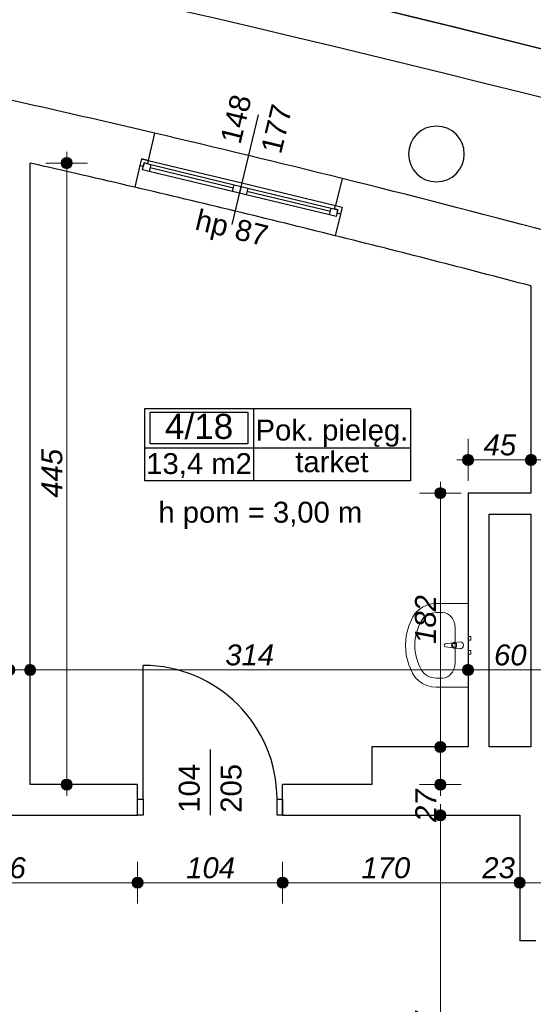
# Model space of a CAD drawing. Header units: millimetres. Extents: x -170998 to -45998, y 10557 to 52557.
# Tile 61 of 92: x -107673 to -103991, y 33754 to 40815. Entities that reach past the tile are written whole.
import ezdxf
from ezdxf.enums import TextEntityAlignment as Align

# ---------------------------------------------------------------- set-up
doc = ezdxf.new("R2010")
doc.units = ezdxf.units.MM
doc.header["$MEASUREMENT"] = 0
for name, color, linetype in [('Drzwi', 7, 'Continuous'), ('Obiekt', 7, 'Continuous'), ('Okno', 7, 'Continuous'), ('Strefa', 7, 'Continuous'), ('Strop', 7, 'Continuous'), ('Słup', 7, 'Continuous'), ('Tekst', 7, 'Continuous'), ('Wymiary', 7, 'Continuous'), ('Ściana', 7, 'Continuous')]:
    doc.layers.add(name, color=color, linetype=linetype)
doc.styles.add('Arial', font='txt')
doc.styles.add('Times new roman', font='txt')
doc.dimstyles.new('GENERATED_STYLE__1', dxfattribs={"dimtxt": 150, "dimasz": 152, "dimexe": 0.18, "dimexo": 0, "dimgap": 0.09, "dimtad": 1, "dimtih": 1, "dimtoh": 1, "dimlfac": 0.1, "dimzin": 0, "dimdsep": 46, "dimtxsty": 'Arial', "dimblk": 'ARROWHEAD_11', "dimblk1": 'ARROWHEAD_11', "dimblk2": 'ARROWHEAD_11', "dimcen": 0.09, "dimclrd": 114, "dimclre": 114, "dimclrt": 114, "dimazin": 0, "dimtfac": 1, "dimtdec": 4, "dimtmove": 0, "dimatfit": 3, "dimfxl": 1, "dimtolj": 1, "dimtzin": 0, "dimarcsym": 0})
doc.dimstyles.new('GENERATED_STYLE__2', dxfattribs={"dimtxt": 150, "dimasz": 152, "dimexe": 0.18, "dimexo": 0, "dimgap": 0.09, "dimtad": 1, "dimlfac": 0.1, "dimzin": 0, "dimdsep": 46, "dimtxsty": 'Arial', "dimblk": 'ARROWHEAD_11', "dimblk1": 'ARROWHEAD_11', "dimblk2": 'ARROWHEAD_11', "dimcen": 0.09, "dimclrd": 114, "dimclre": 114, "dimclrt": 114, "dimazin": 0, "dimtfac": 1, "dimtdec": 4, "dimtmove": 0, "dimatfit": 3, "dimfxl": 1, "dimtolj": 1, "dimtzin": 0, "dimarcsym": 0})

# ---------------------------------------------------------------- blocks, each defined once
blk = doc.blocks.new('Pok. pielęg._4_18_18', base_point=(-105997.4, 37743.3))
at = {"layer": 'Strefa'}
for p, q in [((-106776.5, 38026.1), (-104871.4, 38026.1)), ((-106776.5, 37507.6), (-106776.5, 38026.1)), ((-106737.5, 38000.2), (-106036.4, 38000.2)), ((-106737.5, 37773.9), (-106737.5, 38000.2)), ((-106036.4, 38000.2), (-106036.4, 37773.9)), ((-105997.4, 38026.1), (-105997.4, 37507.6)), ((-104871.4, 38026.1), (-104871.4, 37507.6)), ((-106776.5, 37743.3), (-104871.4, 37743.3)), ((-106036.4, 37773.9), (-106737.5, 37773.9)), ((-104871.4, 37507.6), (-106776.5, 37507.6))]:
    blk.add_line(p, q, dxfattribs=at)
at = {"layer": 'Strefa', "style": 'Arial'}
for tag, height, p in [('ROOM_NUMBER', 180, (-106387, 37898.2)), ('ROOM_NAME', 150, (-105434.4, 37871.7)), ('ROOM_CALC_AREA', 150, (-106387, 37631.2)), ('floor_f', 150, (-105434.4, 37644.6))]:
    blk.add_attdef(tag, text='', height=height, dxfattribs=at).set_placement(p, align=Align.MIDDLE_CENTER)
blk = doc.blocks.new('*D167')
at = {"layer": 'Wymiary', "linetype": 'Continuous', "lineweight": 13}
for points in [[(-108748, 34625.8), (-108751.1, 34641.1), (-108759.7, 34654.1), (-108772.7, 34662.8), (-108788, 34665.8), (-108803.3, 34662.8), (-108816.3, 34654.1), (-108825, 34641.1), (-108828, 34625.8), (-108825, 34610.5), (-108816.3, 34597.5), (-108803.3, 34588.9), (-108788, 34585.8), (-108772.7, 34588.9), (-108759.7, 34597.5), (-108751.1, 34610.5)], [(-106788, 34625.8), (-106791.1, 34641.1), (-106799.7, 34654.1), (-106812.7, 34662.8), (-106828, 34665.8), (-106843.3, 34662.8), (-106856.3, 34654.1), (-106865, 34641.1), (-106868, 34625.8), (-106865, 34610.5), (-106856.3, 34597.5), (-106843.3, 34588.9), (-106828, 34585.8), (-106812.7, 34588.9), (-106799.7, 34597.5), (-106791.1, 34610.5)]]:
    blk.add_hatch(color=114, dxfattribs=at).paths.add_polyline_path(points)
at = {"layer": 'Wymiary', "color": 114, "lineweight": 13}
for p, q in [((-108788, 34665.8), (-108788, 34775.8)), ((-106828, 34665.8), (-106828, 34775.8)), ((-108748, 34625.8), (-106868, 34625.8)), ((-108788, 34475.8), (-108788, 34585.8)), ((-106828, 34475.8), (-106828, 34585.8))]:
    blk.add_line(p, q, dxfattribs=at)
for centre in [(-108788, 34625.8), (-106828, 34625.8)]:
    blk.add_circle(centre, 40, dxfattribs=at)
at = {"layer": 'Wymiary', "color": 114, "lineweight": 13, "insert": (-107978.8, 34655.8), "char_height": 150, "attachment_point": 7, "style": 'Arial'}
blk.add_mtext('\\A1;{\\fArial|b0|i1|c238|p38;196}', dxfattribs=at)
blk = doc.blocks.new('ARROWHEAD_11')
at = {"color": 0, "linetype": 'Continuous', "lineweight": 0}
blk.add_line((0, 0), (-1, 0), dxfattribs=at)
at = {"color": 0, "linetype": 'Continuous', "lineweight": 0, "const_width": 0.25, "flags": 128}
blk.add_lwpolyline([(-0.125, 0, 1), (0.125, 0, 1)], format="xyb", close=True, dxfattribs=at)
blk = doc.blocks.new('*D168')
at = {"layer": 'Wymiary', "linetype": 'Continuous', "lineweight": 13}
for points in [[(-106788, 34625.8), (-106791.1, 34641.1), (-106799.7, 34654.1), (-106812.7, 34662.8), (-106828, 34665.8), (-106843.3, 34662.8), (-106856.3, 34654.1), (-106865, 34641.1), (-106868, 34625.8), (-106865, 34610.5), (-106856.3, 34597.5), (-106843.3, 34588.9), (-106828, 34585.8), (-106812.7, 34588.9), (-106799.7, 34597.5), (-106791.1, 34610.5)], [(-105748, 34625.8), (-105751.1, 34641.1), (-105759.7, 34654.1), (-105772.7, 34662.8), (-105788, 34665.8), (-105803.3, 34662.8), (-105816.3, 34654.1), (-105825, 34641.1), (-105828, 34625.8), (-105825, 34610.5), (-105816.3, 34597.5), (-105803.3, 34588.9), (-105788, 34585.8), (-105772.7, 34588.9), (-105759.7, 34597.5), (-105751.1, 34610.5)]]:
    blk.add_hatch(color=114, dxfattribs=at).paths.add_polyline_path(points)
at = {"layer": 'Wymiary', "color": 114, "lineweight": 13}
for p, q in [((-106828, 34665.8), (-106828, 34775.8)), ((-105788, 34665.8), (-105788, 34775.8)), ((-106788, 34625.8), (-105828, 34625.8)), ((-106828, 34475.8), (-106828, 34585.8)), ((-105788, 34475.8), (-105788, 34585.8))]:
    blk.add_line(p, q, dxfattribs=at)
for centre in [(-106828, 34625.8), (-105788, 34625.8)]:
    blk.add_circle(centre, 40, dxfattribs=at)
at = {"layer": 'Wymiary', "color": 114, "lineweight": 13, "insert": (-106478.8, 34655.8), "char_height": 150, "attachment_point": 7, "style": 'Arial'}
blk.add_mtext('\\A1;{\\fArial|b0|i1|c238|p38;104}', dxfattribs=at)
blk = doc.blocks.new('*D169')
at = {"layer": 'Wymiary', "linetype": 'Continuous', "lineweight": 13}
for points in [[(-105748, 34625.8), (-105751.1, 34641.1), (-105759.7, 34654.1), (-105772.7, 34662.8), (-105788, 34665.8), (-105803.3, 34662.8), (-105816.3, 34654.1), (-105825, 34641.1), (-105828, 34625.8), (-105825, 34610.5), (-105816.3, 34597.5), (-105803.3, 34588.9), (-105788, 34585.8), (-105772.7, 34588.9), (-105759.7, 34597.5), (-105751.1, 34610.5)], [(-104048, 34625.8), (-104051.1, 34641.1), (-104059.7, 34654.1), (-104072.7, 34662.8), (-104088, 34665.8), (-104103.3, 34662.8), (-104116.3, 34654.1), (-104125, 34641.1), (-104128, 34625.8), (-104125, 34610.5), (-104116.3, 34597.5), (-104103.3, 34588.9), (-104088, 34585.8), (-104072.7, 34588.9), (-104059.7, 34597.5), (-104051.1, 34610.5)]]:
    blk.add_hatch(color=114, dxfattribs=at).paths.add_polyline_path(points)
at = {"layer": 'Wymiary', "color": 114, "lineweight": 13}
for p, q in [((-105788, 34665.8), (-105788, 34775.8)), ((-104088, 34665.8), (-104088, 34775.8)), ((-105748, 34625.8), (-104128, 34625.8)), ((-105788, 34475.8), (-105788, 34585.8)), ((-104088, 34475.8), (-104088, 34585.8))]:
    blk.add_line(p, q, dxfattribs=at)
for centre in [(-105788, 34625.8), (-104088, 34625.8)]:
    blk.add_circle(centre, 40, dxfattribs=at)
at = {"layer": 'Wymiary', "color": 114, "lineweight": 13, "char_height": 150, "attachment_point": 7, "style": 'Arial'}
for s, insert in [('\\A1;{\\fArial|b0|i1|c238|p38;170}', (-105222.6, 34655.8)), ('\\A1;{\\fArial|b0|i1|c238|p38;23}', (-104355.7, 34655.8))]:
    blk.add_mtext(s, dxfattribs=dict(at, insert=insert))
blk = doc.blocks.new('*D170')
at = {"layer": 'Wymiary', "linetype": 'Continuous', "lineweight": 13}
for points in [[(-104048, 34625.8), (-104051.1, 34641.1), (-104059.7, 34654.1), (-104072.7, 34662.8), (-104088, 34665.8), (-104103.3, 34662.8), (-104116.3, 34654.1), (-104125, 34641.1), (-104128, 34625.8), (-104125, 34610.5), (-104116.3, 34597.5), (-104103.3, 34588.9), (-104088, 34585.8), (-104072.7, 34588.9), (-104059.7, 34597.5), (-104051.1, 34610.5)], [(-103818, 34625.8), (-103821.1, 34641.1), (-103829.7, 34654.1), (-103842.7, 34662.8), (-103858, 34665.8), (-103873.3, 34662.8), (-103886.3, 34654.1), (-103895, 34641.1), (-103898, 34625.8), (-103895, 34610.5), (-103886.3, 34597.5), (-103873.3, 34588.9), (-103858, 34585.8), (-103842.7, 34588.9), (-103829.7, 34597.5), (-103821.1, 34610.5)]]:
    blk.add_hatch(color=114, dxfattribs=at).paths.add_polyline_path(points)
at = {"layer": 'Wymiary', "color": 114, "lineweight": 13}
for p, q in [((-104088, 34665.8), (-104088, 34775.8)), ((-103858, 34665.8), (-103858, 34775.8)), ((-104048, 34625.8), (-103898, 34625.8)), ((-104088, 34475.8), (-104088, 34585.8)), ((-103858, 34475.8), (-103858, 34585.8))]:
    blk.add_line(p, q, dxfattribs=at)
for centre in [(-104088, 34625.8), (-103858, 34625.8)]:
    blk.add_circle(centre, 40, dxfattribs=at)
blk = doc.blocks.new('*D206')
at = {"layer": 'Wymiary', "linetype": 'Continuous', "lineweight": 13}
for points in [[(-104918, 32289.6), (-104921.1, 32304.9), (-104929.7, 32317.9), (-104942.7, 32326.5), (-104958, 32329.6), (-104973.3, 32326.5), (-104986.3, 32317.9), (-104995, 32304.9), (-104998, 32289.6), (-104995, 32274.3), (-104986.3, 32261.3), (-104973.3, 32252.6), (-104958, 32249.6), (-104942.7, 32252.6), (-104929.7, 32261.3), (-104921.1, 32274.3)], [(-104048, 32289.6), (-104051.1, 32304.9), (-104059.7, 32317.9), (-104072.7, 32326.5), (-104088, 32329.6), (-104103.3, 32326.5), (-104116.3, 32317.9), (-104125, 32304.9), (-104128, 32289.6), (-104125, 32274.3), (-104116.3, 32261.3), (-104103.3, 32252.6), (-104088, 32249.6), (-104072.7, 32252.6), (-104059.7, 32261.3), (-104051.1, 32274.3)]]:
    blk.add_hatch(color=114, dxfattribs=at).paths.add_polyline_path(points)
at = {"layer": 'Wymiary', "color": 114, "lineweight": 13}
for p, q in [((-104958, 32329.6), (-104958, 32439.6)), ((-104088, 32329.6), (-104088, 32439.6)), ((-104918, 32289.6), (-104128, 32289.6)), ((-104958, 32139.6), (-104958, 32249.6)), ((-104088, 32139.6), (-104088, 32249.6))]:
    blk.add_line(p, q, dxfattribs=at)
for centre in [(-104958, 32289.6), (-104088, 32289.6)]:
    blk.add_circle(centre, 40, dxfattribs=at)
at = {"layer": 'Wymiary', "color": 114, "lineweight": 13, "char_height": 150, "attachment_point": 7, "style": 'Arial'}
for s, insert in [('\\A1;{\\fArial|b0|i1|c238|p38;87}', (-104750.7, 32319.6)), ('\\A1;{\\fArial|b0|i1|c238|p38;23}', (-104355.7, 32319.6))]:
    blk.add_mtext(s, dxfattribs=dict(at, insert=insert))
blk = doc.blocks.new('*D207')
at = {"layer": 'Wymiary', "linetype": 'Continuous', "lineweight": 13}
for points in [[(-104048, 32289.6), (-104051.1, 32304.9), (-104059.7, 32317.9), (-104072.7, 32326.5), (-104088, 32329.6), (-104103.3, 32326.5), (-104116.3, 32317.9), (-104125, 32304.9), (-104128, 32289.6), (-104125, 32274.3), (-104116.3, 32261.3), (-104103.3, 32252.6), (-104088, 32249.6), (-104072.7, 32252.6), (-104059.7, 32261.3), (-104051.1, 32274.3)], [(-103818, 32289.6), (-103821.1, 32304.9), (-103829.7, 32317.9), (-103842.7, 32326.5), (-103858, 32329.6), (-103873.3, 32326.5), (-103886.3, 32317.9), (-103895, 32304.9), (-103898, 32289.6), (-103895, 32274.3), (-103886.3, 32261.3), (-103873.3, 32252.6), (-103858, 32249.6), (-103842.7, 32252.6), (-103829.7, 32261.3), (-103821.1, 32274.3)]]:
    blk.add_hatch(color=114, dxfattribs=at).paths.add_polyline_path(points)
at = {"layer": 'Wymiary', "color": 114, "lineweight": 13}
for p, q in [((-104088, 32329.6), (-104088, 32439.6)), ((-103858, 32329.6), (-103858, 32439.6)), ((-104048, 32289.6), (-103898, 32289.6)), ((-104088, 32139.6), (-104088, 32249.6)), ((-103858, 32139.6), (-103858, 32249.6))]:
    blk.add_line(p, q, dxfattribs=at)
for centre in [(-104088, 32289.6), (-103858, 32289.6)]:
    blk.add_circle(centre, 40, dxfattribs=at)
blk = doc.blocks.new('*D288')
at = {"layer": 'Wymiary', "linetype": 'Continuous', "lineweight": 13}
for points in [[(-107295.8, 39785.9), (-107298.9, 39801.2), (-107307.5, 39814.2), (-107320.5, 39822.9), (-107335.8, 39825.9), (-107351.1, 39822.9), (-107364.1, 39814.2), (-107372.8, 39801.2), (-107375.8, 39785.9), (-107372.8, 39770.6), (-107364.1, 39757.6), (-107351.1, 39749), (-107335.8, 39745.9), (-107320.5, 39749), (-107307.5, 39757.6), (-107298.9, 39770.6)], [(-107295.8, 35329.3), (-107298.9, 35344.6), (-107307.5, 35357.6), (-107320.5, 35366.3), (-107335.8, 35369.3), (-107351.1, 35366.3), (-107364.1, 35357.6), (-107372.8, 35344.6), (-107375.8, 35329.3), (-107372.8, 35314), (-107364.1, 35301), (-107351.1, 35292.4), (-107335.8, 35289.3), (-107320.5, 35292.4), (-107307.5, 35301), (-107298.9, 35314)]]:
    blk.add_hatch(color=114, dxfattribs=at).paths.add_polyline_path(points)
at = {"layer": 'Wymiary', "color": 114, "lineweight": 13}
for p, q in [((-107335.8, 39825.9), (-107335.8, 39865.9)), ((-107375.8, 39785.9), (-107485.8, 39785.9)), ((-107185.8, 39785.9), (-107295.8, 39785.9)), ((-107335.8, 35369.3), (-107335.8, 39745.9)), ((-107375.8, 35329.3), (-107485.8, 35329.3)), ((-107185.8, 35329.3), (-107295.8, 35329.3)), ((-107335.8, 35249.3), (-107335.8, 35289.3))]:
    blk.add_line(p, q, dxfattribs=at)
for centre in [(-107335.8, 39785.9), (-107335.8, 35329.3)]:
    blk.add_circle(centre, 40, dxfattribs=at)
at = {"layer": 'Wymiary', "color": 114, "lineweight": 13, "insert": (-107365.8, 37386.9), "char_height": 150, "attachment_point": 7, "rotation": 90, "style": 'Arial'}
blk.add_mtext('\\A1;{\\fArial|b0|i1|c238|p38;445}', dxfattribs=at)
blk = doc.blocks.new('*D314')
at = {"layer": 'Wymiary', "linetype": 'Continuous', "lineweight": 13}
for points in [[(-107708, 36152.1), (-107711.1, 36167.4), (-107719.7, 36180.4), (-107732.7, 36189.1), (-107748, 36192.1), (-107763.3, 36189.1), (-107776.3, 36180.4), (-107785, 36167.4), (-107788, 36152.1), (-107785, 36136.8), (-107776.3, 36123.8), (-107763.3, 36115.2), (-107748, 36112.1), (-107732.7, 36115.2), (-107719.7, 36123.8), (-107711.1, 36136.8)], [(-107558, 36152.1), (-107561.1, 36167.4), (-107569.7, 36180.4), (-107582.7, 36189.1), (-107598, 36192.1), (-107613.3, 36189.1), (-107626.3, 36180.4), (-107635, 36167.4), (-107638, 36152.1), (-107635, 36136.8), (-107626.3, 36123.8), (-107613.3, 36115.2), (-107598, 36112.1), (-107582.7, 36115.2), (-107569.7, 36123.8), (-107561.1, 36136.8)]]:
    blk.add_hatch(color=114, dxfattribs=at).paths.add_polyline_path(points)
at = {"layer": 'Wymiary', "color": 114, "lineweight": 13}
for p, q in [((-107748, 36192.1), (-107748, 36302.1)), ((-107598, 36192.1), (-107598, 36302.1)), ((-107708, 36152.1), (-107638, 36152.1)), ((-107748, 36002.1), (-107748, 36112.1)), ((-107598, 36002.1), (-107598, 36112.1))]:
    blk.add_line(p, q, dxfattribs=at)
for centre in [(-107748, 36152.1), (-107598, 36152.1)]:
    blk.add_circle(centre, 40, dxfattribs=at)
blk = doc.blocks.new('*D315')
at = {"layer": 'Wymiary', "linetype": 'Continuous', "lineweight": 13}
for points in [[(-107558, 36152.1), (-107561.1, 36167.4), (-107569.7, 36180.4), (-107582.7, 36189.1), (-107598, 36192.1), (-107613.3, 36189.1), (-107626.3, 36180.4), (-107635, 36167.4), (-107638, 36152.1), (-107635, 36136.8), (-107626.3, 36123.8), (-107613.3, 36115.2), (-107598, 36112.1), (-107582.7, 36115.2), (-107569.7, 36123.8), (-107561.1, 36136.8)], [(-104418, 36152.1), (-104421.1, 36167.4), (-104429.7, 36180.4), (-104442.7, 36189.1), (-104458, 36192.1), (-104473.3, 36189.1), (-104486.3, 36180.4), (-104495, 36167.4), (-104498, 36152.1), (-104495, 36136.8), (-104486.3, 36123.8), (-104473.3, 36115.2), (-104458, 36112.1), (-104442.7, 36115.2), (-104429.7, 36123.8), (-104421.1, 36136.8)]]:
    blk.add_hatch(color=114, dxfattribs=at).paths.add_polyline_path(points)
at = {"layer": 'Wymiary', "color": 114, "lineweight": 13}
for p, q in [((-107598, 36192.1), (-107598, 36302.1)), ((-104458, 36192.1), (-104458, 36302.1)), ((-107558, 36152.1), (-104498, 36152.1)), ((-107598, 36002.1), (-107598, 36112.1)), ((-104458, 36002.1), (-104458, 36112.1))]:
    blk.add_line(p, q, dxfattribs=at)
for centre in [(-107598, 36152.1), (-104458, 36152.1)]:
    blk.add_circle(centre, 40, dxfattribs=at)
at = {"layer": 'Wymiary', "color": 114, "lineweight": 13, "insert": (-106198.8, 36182.1), "char_height": 150, "attachment_point": 7, "style": 'Arial'}
blk.add_mtext('\\A1;{\\fArial|b0|i1|c238|p38;314}', dxfattribs=at)
blk = doc.blocks.new('*D316')
at = {"layer": 'Wymiary', "linetype": 'Continuous', "lineweight": 13}
for points in [[(-104418, 36152.1), (-104421.1, 36167.4), (-104429.7, 36180.4), (-104442.7, 36189.1), (-104458, 36192.1), (-104473.3, 36189.1), (-104486.3, 36180.4), (-104495, 36167.4), (-104498, 36152.1), (-104495, 36136.8), (-104486.3, 36123.8), (-104473.3, 36115.2), (-104458, 36112.1), (-104442.7, 36115.2), (-104429.7, 36123.8), (-104421.1, 36136.8)], [(-103818, 36152.1), (-103821.1, 36167.4), (-103829.7, 36180.4), (-103842.7, 36189.1), (-103858, 36192.1), (-103873.3, 36189.1), (-103886.3, 36180.4), (-103895, 36167.4), (-103898, 36152.1), (-103895, 36136.8), (-103886.3, 36123.8), (-103873.3, 36115.2), (-103858, 36112.1), (-103842.7, 36115.2), (-103829.7, 36123.8), (-103821.1, 36136.8)]]:
    blk.add_hatch(color=114, dxfattribs=at).paths.add_polyline_path(points)
at = {"layer": 'Wymiary', "color": 114, "lineweight": 13}
for p, q in [((-104458, 36192.1), (-104458, 36302.1)), ((-103858, 36192.1), (-103858, 36302.1)), ((-104418, 36152.1), (-103898, 36152.1)), ((-104458, 36002.1), (-104458, 36112.1)), ((-103858, 36002.1), (-103858, 36112.1))]:
    blk.add_line(p, q, dxfattribs=at)
for centre in [(-104458, 36152.1), (-103858, 36152.1)]:
    blk.add_circle(centre, 40, dxfattribs=at)
at = {"layer": 'Wymiary', "color": 114, "lineweight": 13, "insert": (-104271.8, 36182.1), "char_height": 150, "attachment_point": 7, "style": 'Arial'}
blk.add_mtext('\\A1;{\\fArial|b0|i1|c238|p38;60}', dxfattribs=at)
blk = doc.blocks.new('*D318')
at = {"layer": 'Wymiary', "linetype": 'Continuous', "lineweight": 13}
for points in [[(-104418, 37658), (-104421.1, 37673.3), (-104429.7, 37686.3), (-104442.7, 37695), (-104458, 37698), (-104473.3, 37695), (-104486.3, 37686.3), (-104495, 37673.3), (-104498, 37658), (-104495, 37642.7), (-104486.3, 37629.7), (-104473.3, 37621.1), (-104458, 37618), (-104442.7, 37621.1), (-104429.7, 37629.7), (-104421.1, 37642.7)], [(-103968, 37658), (-103971.1, 37673.3), (-103979.7, 37686.3), (-103992.7, 37695), (-104008, 37698), (-104023.3, 37695), (-104036.3, 37686.3), (-104045, 37673.3), (-104048, 37658), (-104045, 37642.7), (-104036.3, 37629.7), (-104023.3, 37621.1), (-104008, 37618), (-103992.7, 37621.1), (-103979.7, 37629.7), (-103971.1, 37642.7)]]:
    blk.add_hatch(color=114, dxfattribs=at).paths.add_polyline_path(points)
at = {"layer": 'Wymiary', "color": 114, "lineweight": 13}
for p, q in [((-104458, 37698), (-104458, 37808)), ((-104008, 37698), (-104008, 37808)), ((-104538, 37658), (-104498, 37658)), ((-104418, 37658), (-104048, 37658)), ((-103968, 37658), (-103928, 37658)), ((-104458, 37508), (-104458, 37618)), ((-104008, 37508), (-104008, 37618))]:
    blk.add_line(p, q, dxfattribs=at)
for centre in [(-104458, 37658), (-104008, 37658)]:
    blk.add_circle(centre, 40, dxfattribs=at)
at = {"layer": 'Wymiary', "color": 114, "lineweight": 13, "insert": (-104346.8, 37688), "char_height": 150, "attachment_point": 7, "style": 'Arial'}
blk.add_mtext('\\A1;{\\fArial|b0|i1|c238|p38;45}', dxfattribs=at)
blk = doc.blocks.new('*D484')
at = {"layer": 'Wymiary', "linetype": 'Continuous', "lineweight": 13}
for points in [[(-104616.7, 35109.3), (-104619.7, 35124.6), (-104628.4, 35137.6), (-104641.4, 35146.3), (-104656.7, 35149.3), (-104672, 35146.3), (-104684.9, 35137.6), (-104693.6, 35124.6), (-104696.7, 35109.3), (-104693.6, 35094), (-104684.9, 35081), (-104672, 35072.4), (-104656.7, 35069.3), (-104641.4, 35072.4), (-104628.4, 35081), (-104619.7, 35094)], [(-104616.7, 31939.3), (-104619.7, 31954.6), (-104628.4, 31967.6), (-104641.4, 31976.3), (-104656.7, 31979.3), (-104672, 31976.3), (-104684.9, 31967.6), (-104693.6, 31954.6), (-104696.7, 31939.3), (-104693.6, 31924), (-104684.9, 31911), (-104672, 31902.4), (-104656.7, 31899.3), (-104641.4, 31902.4), (-104628.4, 31911), (-104619.7, 31924)]]:
    blk.add_hatch(color=114, dxfattribs=at).paths.add_polyline_path(points)
at = {"layer": 'Wymiary', "color": 114, "lineweight": 13}
for p, q in [((-104656.7, 35149.3), (-104656.7, 35189.3)), ((-104696.7, 35109.3), (-104806.7, 35109.3)), ((-104506.7, 35109.3), (-104616.7, 35109.3)), ((-104656.7, 31979.3), (-104656.7, 35069.3)), ((-104696.7, 31939.3), (-104806.7, 31939.3)), ((-104506.7, 31939.3), (-104616.7, 31939.3))]:
    blk.add_line(p, q, dxfattribs=at)
for centre in [(-104656.7, 35109.3), (-104656.7, 31939.3)]:
    blk.add_circle(centre, 40, dxfattribs=at)
at = {"layer": 'Wymiary', "color": 114, "lineweight": 13, "insert": (-104686.7, 33353.6), "char_height": 150, "attachment_point": 7, "rotation": 90, "style": 'Arial'}
blk.add_mtext('\\A1;{\\fArial|b0|i1|c238|p38;317}', dxfattribs=at)
blk = doc.blocks.new('*D485')
at = {"layer": 'Wymiary', "linetype": 'Continuous', "lineweight": 13}
for points in [[(-104616.7, 35599.3), (-104619.7, 35614.6), (-104628.4, 35627.6), (-104641.4, 35636.3), (-104656.7, 35639.3), (-104672, 35636.3), (-104684.9, 35627.6), (-104693.6, 35614.6), (-104696.7, 35599.3), (-104693.6, 35584), (-104684.9, 35571), (-104672, 35562.4), (-104656.7, 35559.3), (-104641.4, 35562.4), (-104628.4, 35571), (-104619.7, 35584)], [(-104616.7, 35329.3), (-104619.7, 35344.6), (-104628.4, 35357.6), (-104641.4, 35366.3), (-104656.7, 35369.3), (-104672, 35366.3), (-104684.9, 35357.6), (-104693.6, 35344.6), (-104696.7, 35329.3), (-104693.6, 35314), (-104684.9, 35301), (-104672, 35292.4), (-104656.7, 35289.3), (-104641.4, 35292.4), (-104628.4, 35301), (-104619.7, 35314)]]:
    blk.add_hatch(color=114, dxfattribs=at).paths.add_polyline_path(points)
at = {"layer": 'Wymiary', "color": 114, "lineweight": 13}
for p, q in [((-104696.7, 35599.3), (-104806.7, 35599.3)), ((-104506.7, 35599.3), (-104616.7, 35599.3)), ((-104656.7, 35369.3), (-104656.7, 35559.3)), ((-104696.7, 35329.3), (-104806.7, 35329.3)), ((-104506.7, 35329.3), (-104616.7, 35329.3)), ((-104656.7, 35249.3), (-104656.7, 35289.3))]:
    blk.add_line(p, q, dxfattribs=at)
for centre in [(-104656.7, 35599.3), (-104656.7, 35329.3)]:
    blk.add_circle(centre, 40, dxfattribs=at)
at = {"layer": 'Wymiary', "color": 114, "lineweight": 13, "insert": (-104686.7, 35061.7), "char_height": 150, "attachment_point": 7, "rotation": 90, "style": 'Arial'}
blk.add_mtext('\\A1;{\\fArial|b0|i1|c238|p38;27}', dxfattribs=at)
blk = doc.blocks.new('*D486')
at = {"layer": 'Wymiary', "linetype": 'Continuous', "lineweight": 13}
for points in [[(-104616.7, 37419.3), (-104619.7, 37434.6), (-104628.4, 37447.6), (-104641.4, 37456.3), (-104656.7, 37459.3), (-104672, 37456.3), (-104684.9, 37447.6), (-104693.6, 37434.6), (-104696.7, 37419.3), (-104693.6, 37404), (-104684.9, 37391), (-104672, 37382.4), (-104656.7, 37379.3), (-104641.4, 37382.4), (-104628.4, 37391), (-104619.7, 37404)], [(-104616.7, 35599.3), (-104619.7, 35614.6), (-104628.4, 35627.6), (-104641.4, 35636.3), (-104656.7, 35639.3), (-104672, 35636.3), (-104684.9, 35627.6), (-104693.6, 35614.6), (-104696.7, 35599.3), (-104693.6, 35584), (-104684.9, 35571), (-104672, 35562.4), (-104656.7, 35559.3), (-104641.4, 35562.4), (-104628.4, 35571), (-104619.7, 35584)]]:
    blk.add_hatch(color=114, dxfattribs=at).paths.add_polyline_path(points)
at = {"layer": 'Wymiary', "color": 114, "lineweight": 13}
for p, q in [((-104656.7, 37459.3), (-104656.7, 37499.3)), ((-104696.7, 37419.3), (-104806.7, 37419.3)), ((-104656.7, 35639.3), (-104656.7, 37379.3)), ((-104506.7, 37419.3), (-104616.7, 37419.3)), ((-104696.7, 35599.3), (-104806.7, 35599.3)), ((-104506.7, 35599.3), (-104616.7, 35599.3))]:
    blk.add_line(p, q, dxfattribs=at)
for centre in [(-104656.7, 37419.3), (-104656.7, 35599.3)]:
    blk.add_circle(centre, 40, dxfattribs=at)
at = {"layer": 'Wymiary', "color": 114, "lineweight": 13, "insert": (-104686.7, 36338.6), "char_height": 150, "attachment_point": 7, "rotation": 90, "style": 'Arial'}
blk.add_mtext('\\A1;{\\fArial|b0|i1|c238|p38;182}', dxfattribs=at)

msp = doc.modelspace()

# ---------------------------------------------------------------- linework, layer by layer
at = {"layer": 'Drzwi'}
for p, q in [((-106788.019, 35224.32), (-106788.019, 36184.32)), ((-106828.019, 35224.32), (-106788.019, 35224.32)), ((-106828.019, 35109.32), (-106828.019, 35224.32)), ((-106828.019, 35109.32), (-106828.019, 35224.32)), ((-106788.019, 35224.32), (-106788.019, 35109.32)), ((-105828.019, 35109.32), (-105828.019, 35224.32)), ((-105828.019, 35224.32), (-105788.019, 35224.32)), ((-105788.019, 35224.32), (-105788.019, 35109.32)), ((-105788.019, 35109.32), (-105788.019, 35224.32)), ((-106788.019, 35109.32), (-106828.019, 35109.32)), ((-105788.019, 35109.32), (-105828.019, 35109.32))]:
    msp.add_line(p, q, dxfattribs=at)
msp.add_arc((-106788.019, 35224.32), 960, 0, 90, dxfattribs=at)
at = {"layer": 'Obiekt'}
for p, q in [((-105962.035, 40132.067), (-106152.385, 39344.751)), ((-106308.019, 35580.699), (-106308.019, 35109.32))]:
    msp.add_line(p, q, dxfattribs=at)
at = {"layer": 'Obiekt', "color": 8, "lineweight": 5}
for p, q in [((-104834.879, 36560.2), (-104811.426, 36583.558)), ((-104811.426, 36583.558), (-104783.999, 36602.547)), ((-104783.999, 36602.547), (-104753.476, 36616.561)), ((-104753.476, 36616.561), (-104720.832, 36625.153)), ((-104720.832, 36625.153), (-104687.11, 36628.048)), ((-104687.11, 36628.048), (-104458.019, 36628.048)), ((-104458.019, 36628.048), (-104458.019, 36028.048)), ((-104883.551, 36468.03), (-104853.61, 36533.222)), ((-104853.61, 36533.222), (-104834.879, 36560.2)), ((-104641.291, 36562.831), (-104687.11, 36562.831)), ((-104901.85, 36399.01), (-104883.551, 36468.03)), ((-104550.337, 36446.874), (-104550.337, 36209.222)), ((-104908.005, 36328.048), (-104901.85, 36399.01)), ((-104458.019, 36391.548), (-104438.019, 36391.548)), ((-104458.019, 36364.548), (-104458.019, 36391.548)), ((-104438.019, 36364.548), (-104458.019, 36364.548)), ((-104438.019, 36391.548), (-104438.019, 36364.548)), ((-104901.85, 36257.087), (-104908.005, 36328.048)), ((-104619.737, 36339.148), (-104566.803, 36345.778)), ((-104566.803, 36310.318), (-104619.737, 36316.948)), ((-104557.29, 36349.048), (-104515.337, 36353.048)), ((-104515.337, 36303.048), (-104557.29, 36307.048)), ((-104540.247, 36341.648), (-104555.118, 36341.648)), ((-104555.118, 36314.448), (-104540.247, 36314.448)), ((-104540.247, 36314.448), (-104540.247, 36341.648)), ((-104883.551, 36188.066), (-104901.85, 36257.087)), ((-104458.019, 36291.548), (-104438.019, 36291.548)), ((-104458.019, 36264.548), (-104458.019, 36291.548)), ((-104438.019, 36264.548), (-104458.019, 36264.548)), ((-104438.019, 36291.548), (-104438.019, 36264.548)), ((-104853.61, 36122.874), (-104883.551, 36188.066)), ((-104834.879, 36095.896), (-104853.61, 36122.874)), ((-104811.426, 36072.539), (-104834.879, 36095.896)), ((-104641.291, 36093.266), (-104687.11, 36093.266)), ((-104783.999, 36053.55), (-104811.426, 36072.539)), ((-104753.476, 36039.535), (-104783.999, 36053.55)), ((-104720.832, 36030.943), (-104753.476, 36039.535)), ((-104687.11, 36028.048), (-104720.832, 36030.943)), ((-104458.019, 36028.048), (-104687.11, 36028.048))]:
    msp.add_line(p, q, dxfattribs=at)
for centre, radius, start, end in [((-104618.347, 36328.048), 11.187, 97.1389248, 262.8610752), ((-104555.39, 36328.048), 21.086, 122.7710254, 237.2289746), ((-104555.118, 36328.048), 13.6, 90, 270), ((-104555.39, 36328.048), 21.086, 95.1696072, 122.7710254), ((-104555.39, 36328.048), 21.086, 237.2289746, 264.8303928), ((-104515.337, 36328.048), 25, 270, 90)]:
    msp.add_arc(centre, radius, start, end, dxfattribs=at)
for centre, major_axis, ratio, start_param, end_param in [((-104687.11, 36446.9), (121.2, 0), 0.95652174, 1.57079633, 2.64461782), ((-104641.291, 36446.744), (0, 116.066), 0.78364566, 4.71238898, 6.28318531), ((-104458.019, 36328.048), (381.818, 0), 0.95652174, 2.64461781, 3.63856749), ((-104687.11, 36209.196), (121.2, 0), 0.95652174, 3.63856748, 4.71238898), ((-104641.291, 36209.353), (0, 116.066), 0.78364566, 3.14159265, 4.71238898)]:
    msp.add_ellipse(centre, major_axis=major_axis, ratio=ratio, start_param=start_param, end_param=end_param, dxfattribs=at)
for p in [(-104619.737, 36339.148), (-104566.803, 36310.318), (-104557.29, 36349.048), (-104515.337, 36303.048)]:
    msp.add_point(p, dxfattribs=at)
at = {"layer": 'Okno'}
for p, q in [((-106799.772, 39817.505), (-106811.178, 39768.822)), ((-106799.428, 39817.422), (-106811.178, 39768.822)), ((-106786.878, 39762.947), (-106811.178, 39768.822)), ((-106799.772, 39817.505), (-106750.828, 39805.672)), ((-106751.264, 39805.777), (-106799.772, 39817.505)), ((-106792.753, 39738.647), (-106781.003, 39787.247)), ((-106781.003, 39787.247), (-106786.878, 39762.947)), ((-106756.703, 39781.372), (-106781.003, 39787.247)), ((-106781.003, 39787.247), (-106732.403, 39775.497)), ((-106750.828, 39805.672), (-106756.703, 39781.372)), ((-106750.828, 39805.672), (-106080.151, 39643.522)), ((-106732.403, 39775.497), (-106744.153, 39726.897)), ((-106732.403, 39775.497), (-106134.626, 39630.972)), ((-106744.153, 39726.897), (-106792.753, 39738.647)), ((-106146.376, 39582.372), (-106744.153, 39726.897)), ((-106146.376, 39582.372), (-106744.153, 39726.897)), ((-106140.501, 39606.672), (-106738.278, 39751.197)), ((-106146.376, 39582.372), (-106134.626, 39630.972)), ((-106134.626, 39630.972), (-106086.026, 39619.222)), ((-106097.776, 39570.622), (-106086.026, 39619.222)), ((-106086.026, 39619.222), (-106097.776, 39570.622)), ((-106086.026, 39619.222), (-106037.426, 39607.472)), ((-106080.151, 39643.522), (-105409.474, 39481.371)), ((-106097.776, 39570.622), (-106146.376, 39582.372)), ((-106049.176, 39558.872), (-106097.776, 39570.622)), ((-106037.426, 39607.472), (-106049.176, 39558.872)), ((-105451.399, 39414.347), (-106049.176, 39558.872)), ((-105451.399, 39414.347), (-106049.176, 39558.872)), ((-105445.524, 39438.647), (-106043.301, 39583.172)), ((-106037.426, 39607.472), (-105439.649, 39462.947)), ((-105415.349, 39457.072), (-105409.474, 39481.371)), ((-105409.474, 39481.371), (-105360.53, 39469.538)), ((-105409.038, 39481.266), (-105360.53, 39469.538)), ((-105451.399, 39414.347), (-105439.649, 39462.947)), ((-105402.799, 39402.597), (-105451.399, 39414.347)), ((-105439.649, 39462.947), (-105391.049, 39451.197)), ((-105391.049, 39451.197), (-105415.349, 39457.072)), ((-105391.049, 39451.197), (-105402.799, 39402.597)), ((-105396.924, 39426.897), (-105391.049, 39451.197)), ((-105372.625, 39421.022), (-105396.924, 39426.897)), ((-105360.874, 39469.621), (-105372.625, 39421.022)), ((-105360.53, 39469.538), (-105372.625, 39421.022))]:
    msp.add_line(p, q, dxfattribs=at)
for radius, start, end in [(104642.008, 76.02958986, 76.78714377), (104232.008, 76.00221282, 76.81452082)]:
    msp.add_arc((-130623.425, -61871.074), radius, start, end, dxfattribs=at)
at = {"layer": 'Strop', "flags": 128}
msp.add_lwpolyline([(-96528.019, 14639.32), (-140258.019, 14639.32), (-141547.974, 14639.32), (-141547.974, 16204.96), (-158346.468, 31536.991), (-159768.887, 29978.522), (-165456.021, 35169.185), (-162779.93, 38101.664), (-160850.538, 36340.703), (-154498.018, 36340.703), (-154498.018, 42361.953, -0.00002607), (-154486.563, 42364.139, -0.04841545), (-132966.516, 44343.261, -0.0060186), (-130274.231, 44297.262), (-126000.282, 44095.254, -0.00045657), (-125806.601, 44084.047, -0.01791801), (-118229.318, 43365.515, -0.00776908), (-114963.359, 42885.553), (-114963.364, 42885.522, -0.034913), (-97147.904, 38702.246, -0.03139835)], format="xyb", dxfattribs=at)
at = {"layer": 'Słup'}
for p, q in [((-105148.019, 35599.32), (-105148.019, 35329.32)), ((-104458.019, 35599.32), (-105148.019, 35599.32))]:
    msp.add_line(p, q, dxfattribs=at)
for start, end in [(0, 180), (180, 0)]:
    msp.add_arc((-104685.242, 39851.362), 200, start, end, dxfattribs=at)
at = {"layer": 'Ściana'}
for p, q in [((-106705.473, 40000.813), (-106751.264, 39805.777)), ((-106811.178, 39768.822), (-106847.675, 39613.039)), ((-106799.772, 39817.505), (-106811.178, 39768.822)), ((-106751.264, 39805.777), (-106799.772, 39817.505)), ((-105360.672, 39675.679), (-105409.038, 39481.266)), ((-105409.038, 39481.266), (-105360.53, 39469.538)), ((-105372.625, 39421.022), (-105411.326, 39265.772)), ((-105360.53, 39469.538), (-105372.625, 39421.022)), ((-106828.019, 35224.32), (-106828.019, 35329.32)), ((-105788.019, 35224.32), (-105788.019, 35329.32)), ((-106828.019, 35109.32), (-106828.019, 35224.32)), ((-105788.019, 35109.32), (-105788.019, 35224.32)), ((-103973.019, 34209.32), (-104088.019, 34209.32))]:
    msp.add_line(p, q, dxfattribs=at)
at = {"layer": 'Ściana', "flags": 128}
for points in [[(-107598.019, 35329.32), (-107598.019, 39785.909)], [(-104008.019, 38905.568), (-104008.019, 37419.32)], [(-104458.019, 37419.32), (-104458.019, 35599.32)], [(-104008.019, 37419.32), (-104458.019, 37419.32)], [(-104308.019, 35599.32), (-104308.019, 37269.32)], [(-104308.019, 37269.32), (-104008.019, 37269.32)], [(-104008.019, 37269.32), (-104008.019, 35599.32)], [(-104008.019, 35599.32), (-104308.019, 35599.32)], [(-106828.019, 35329.32), (-107598.019, 35329.32)], [(-105148.019, 35329.32), (-105788.019, 35329.32)], [(-108788.019, 35109.32), (-106828.019, 35109.32)], [(-105788.019, 35109.32), (-104308.019, 35109.32)], [(-104308.019, 35109.32), (-104088.019, 35109.32)], [(-104088.019, 35109.32), (-104088.019, 34209.32)]]:
    msp.add_lwpolyline(points, dxfattribs=at)
at = {"layer": 'Ściana'}
for centre, radius, start, end in [((-135974.129, -86621.024), 131199.839, 72.78657015, 80.72275794), ((-135974.129, -86621.024), 130859.839, 72.78658978, 80.72275794), ((-130623.425, -61871.074), 104642.008, 76.78714377, 77.70317671), ((-130623.425, -61871.074), 104232.008, 76.81452082, 77.23778683), ((-130623.425, -61871.074), 104642.008, 74.36753218, 76.02958986), ((-130623.425, -61871.074), 104232.008, 75.20580929, 76.00221282)]:
    msp.add_arc(centre, radius, start, end, dxfattribs=at)

# ---------------------------------------------------------------- block references
at = {"layer": 'Strefa'}
ref = msp.add_blockref('Pok. pielęg._4_18_18', (-105997.447, 37743.267), dxfattribs=at)
ref.add_attrib('ROOM_NAME', 'Pok. pielęg.', dxfattribs={"color": 7, "height": 150, "style": 'Arial'}).set_placement((-105434.405, 37871.667), align=Align.MIDDLE_CENTER)
ref.add_attrib('ROOM_NUMBER', '4/18', dxfattribs={"color": 7, "height": 180, "style": 'Arial'}).set_placement((-106386.967, 37898.153), align=Align.MIDDLE_CENTER)
ref.add_attrib('ROOM_CALC_AREA', '13,4 m2', dxfattribs={"color": 7, "height": 150, "style": 'Arial'}).set_placement((-106386.967, 37631.213), align=Align.MIDDLE_CENTER)
ref.add_attrib('floor_f', 'tarket', dxfattribs={"color": 7, "height": 150, "style": 'Arial'}).set_placement((-105434.405, 37644.584), align=Align.MIDDLE_CENTER)

# ---------------------------------------------------------------- texts
at = {"layer": 'Obiekt', "char_height": 150, "attachment_point": 7, "style": 'Arial'}
for s, insert, rotation in [('\\A1;{\\fArial|b0|i0|c238|p38;148}', (-106089.285, 39914.389), 76.4083668), ('\\A1;{\\fArial|b0|i0|c238|p38;177}', (-105800.085, 39844.469), 76.4083668), ('\\A1;{\\fArial|b0|i0|c238|p38;hp 87}', (-106434.756, 39268.129), 346.4083668), ('\\A1;{\\fArial|b0|i0|c238|p38;104}', (-106380.55, 35127.66), 90), ('\\A1;{\\fArial|b0|i0|c238|p38;205}', (-106080.55, 35127.66), 90)]:
    msp.add_mtext(s, dxfattribs=dict(at, insert=insert, rotation=rotation))
at = {"layer": 'Tekst', "insert": (-105947.596, 37357.692), "char_height": 150, "attachment_point": 2, "style": 'Times new roman'}
msp.add_mtext('\\A1;{\\fArial|b0|i0|c0|p38;h pom = 3,00 m}', dxfattribs=at)

# ---------------------------------------------------------------- dimensions: what is measured, and where the dimension line sits
at = {"layer": 'Wymiary', "color": 114, "lineweight": 13}
dim = msp.add_linear_dim(base=(-107335.825, 39785.909), p1=(-107598.019, 35329.32), p2=(-107598.019, 39785.909), angle=90, text='445', dimstyle='GENERATED_STYLE__2', dxfattribs=at)
dim.commit()
dim.dimension.update_dxf_attribs({"geometry": '*D288', "text_midpoint": (-107440.825, 37557.615), "dimtype": 160, "text_rotation": 90})
for base, p1, p2, picture, middle in [((-104008.019, 37658.016), (-104458.019, 37419.32), (-104008.019, 37419.32), '*D318', (-104233.019, 37763.016)), ((-107598.019, 36152.11), (-107748.019, 37574.544), (-107598.019, 37574.544), '*D314', (-107901.848, 36257.11)), ((-104458.019, 36152.11), (-107598.019, 37574.544), (-104458.019, 36374.32), '*D315', (-106028.019, 36257.11)), ((-103858.019, 36152.11), (-104458.019, 36374.32), (-103858.019, 37252.444), '*D316', (-104158.019, 36257.11)), ((-106828.019, 34625.82), (-108788.019, 35109.32), (-106828.019, 35109.32), '*D167', (-107808.019, 34730.82)), ((-105788.019, 34625.82), (-106828.019, 35109.32), (-105788.019, 35109.32), '*D168', (-106308.019, 34730.82)), ((-104088.019, 34625.82), (-105788.019, 35109.32), (-104088.019, 33769.32), '*D169', (-105051.848, 34730.82)), ((-103858.019, 34625.82), (-104088.019, 33769.32), (-103858.019, 33769.32), '*D170', (-104241.848, 34730.82)), ((-104088.019, 32289.584), (-104958.019, 31939.32), (-104088.019, 33769.32), '*D206', (-104636.848, 32394.584)), ((-103858.019, 32289.584), (-104088.019, 33769.32), (-103858.019, 33769.32), '*D207', (-104241.848, 32394.584))]:
    dim = msp.add_linear_dim(base=base, p1=p1, p2=p2, dimstyle='GENERATED_STYLE__1', dxfattribs=at)
    dim.commit()
    dim.dimension.update_dxf_attribs({"geometry": picture, "text_midpoint": middle, "dimtype": 160})
for base, p1, p2, picture, middle in [((-104656.665, 37419.32), (-105148.019, 35599.32), (-104458.019, 37419.32), '*D486', (-104761.665, 36509.32)), ((-104656.665, 35599.32), (-105148.019, 35329.32), (-105148.019, 35599.32), '*D485', (-104761.665, 35175.491)), ((-104656.665, 35109.32), (-104088.019, 31939.32), (-104088.019, 35109.32), '*D484', (-104761.665, 33524.32))]:
    dim = msp.add_linear_dim(base=base, p1=p1, p2=p2, angle=90, dimstyle='GENERATED_STYLE__2', dxfattribs=at)
    dim.commit()
    dim.dimension.update_dxf_attribs({"geometry": picture, "text_midpoint": middle, "dimtype": 160, "text_rotation": 90})

doc.saveas('drawing.dxf')
